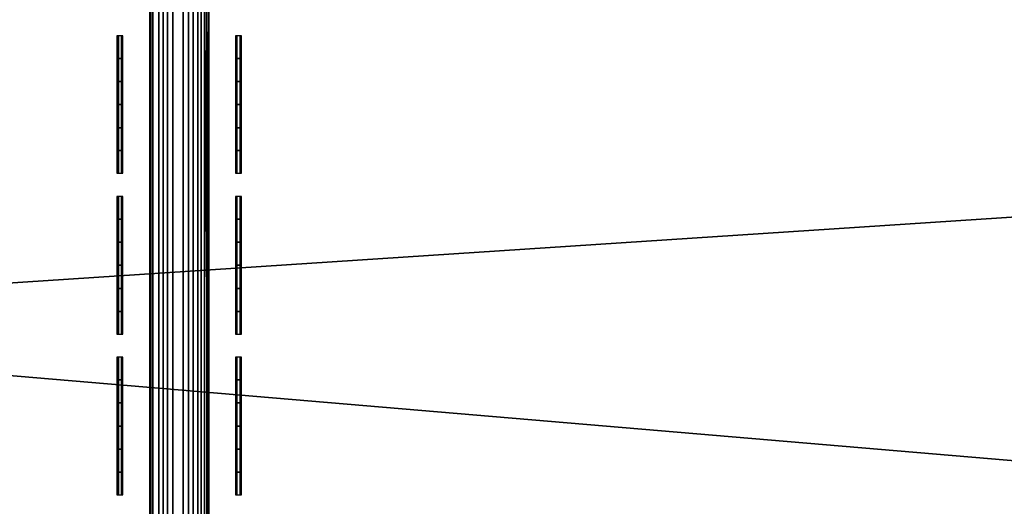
# Model space of a CAD drawing. Header units: inches. Extents: x 0 to 53, y -28.1 to 0.
# Tile 172 of 256: x 26.4 to 28, y -2.4 to -1.6. Entities that reach past the tile are written whole.
import ezdxf

# ---------------------------------------------------------------- set-up
doc = ezdxf.new("R2010")
doc.units = ezdxf.units.IN
doc.header["$LTSCALE"] = 0.03937
doc.header["$MEASUREMENT"] = 0
for name, color, linetype in [('A-FURN-3-ST-BK', 151, 'Continuous'), ('A-FURN-3-ST-SEAM', 250, 'Continuous'), ('A-FURN-3-STITCH', 15, 'Continuous')]:
    doc.layers.add(name, color=color, linetype=linetype)

msp = doc.modelspace()

# ---------------------------------------------------------------- meshes
at = {"layer": 'A-FURN-3-ST-BK'}
mesh = msp.add_polyface(dxfattribs=at)
corners = [(3.75, -5.4128, 31.5464), (49.25, -5.4128, 31.5464), (3.75, -5.2796, 31.8907), (49.25, -5.2796, 31.8907), (3.75, -5.0854, 32.2047), (49.25, -5.0854, 32.2047), (3.75, -4.8367, 32.4776), (49.25, -4.8367, 32.4776), (3.75, -4.5421, 32.7002), (49.25, -4.5421, 32.7002), (3.75, -4.2116, 32.8648), (49.25, -4.2116, 32.8648), (3.75, -3.8565, 32.9659), (49.25, -3.8565, 32.9659), (3.75, -3.4889, 33), (49.25, -0.5, 33), (3.75, -0.5, 33), (3.75, -0.3087, 32.9619), (49.25, -0.3087, 32.9619), (3.75, -0.1464, 32.8536), (49.25, -0.1464, 32.8536), (3.75, -0.0381, 32.6913), (49.25, -0.0381, 32.6913), (3.75, 0, 32.5), (49.25, 0, 5.25), (3.75, 0, 5.25), (3.75, -0.0335, 5.125), (49.25, -0.0335, 5.125), (3.75, -0.125, 5.0335), (49.25, -0.125, 5.0335), (3.75, -0.25, 5), (49.25, -4.1002, 5), (3.75, -4.1002, 5), (3.625, -0.0335, 32.5), (3.625, -0.3215, 32.931), (3.625, -0.1701, 32.8299), (3.625, -0.069, 32.6785), (3.625, -3.4889, 32.9665), (3.625, -5.2496, 31.8758), (3.625, -5.0586, 32.1845), (3.625, -4.8141, 32.4529), (3.625, -4.5245, 32.6717), (3.625, -4.1995, 32.8336), (3.625, -3.8504, 32.933), (3.625, -9.047, 18.6274), (3.75, -9.0792, 18.6366), (3.75, -9.0961, 18.4537), (3.625, -9.0627, 18.4568), (3.75, -9.0457, 18.277), (3.625, -9.0158, 18.2919), (3.75, -8.935, 18.1304), (3.625, -8.9124, 18.1552), (3.75, -8.7788, 18.0337), (3.625, -8.7667, 18.065), (3.75, -8.5982, 18), (3.6628, -0.0325, 5.1628), (3.744, -0.0451, 5.1069), (3.6878, -0.1355, 5.0367), (3.6878, -4.2147, 5.0367), (3.75, -4.2251, 5.0335), (3.7439, -4.3051, 5.1068), (3.75, -4.3166, 5.1249), (3.6629, -4.3176, 5.1627), (3.75, -4.3502, 5.2498), (3.75, -4.3592, 16.9008), (49.25, -4.3592, 16.9008), (3.75, -4.3968, 17.1854), (49.25, -4.3968, 17.1854), (3.75, -4.5068, 17.4505), (49.25, -4.5068, 17.4505), (3.75, -4.6816, 17.6781), (49.25, -4.6816, 17.6781), (3.75, -4.9094, 17.8528), (49.25, -4.9094, 17.8528), (3.75, -5.1746, 17.9626), (49.25, -5.1746, 17.9626), (3.75, -5.4592, 18), (49.25, -4.2251, 5.0335), (49.25, -4.3166, 5.1249), (49.25, -8.5982, 18), (49.25, -8.7788, 18.0337), (49.25, -8.935, 18.1304), (49.25, -9.0457, 18.277), (49.25, -9.0961, 18.4537)]
mesh.append_faces([[corners[k] for k in face] for face in [(0, 1, 2), (2, 3, 4), (4, 5, 6), (6, 7, 8), (8, 9, 10), (10, 11, 12), (12, 13, 14), (14, 15, 16), (16, 15, 17), (17, 18, 19), (19, 20, 21), (21, 22, 23), (23, 24, 25), (25, 24, 26), (26, 27, 28), (28, 29, 30), (30, 31, 32), (25, 33, 23), (34, 16, 17), (35, 17, 19), (36, 19, 21), (33, 21, 23), (16, 37, 14), (37, 12, 14), (38, 0, 2), (39, 2, 4), (40, 4, 6), (41, 6, 8), (42, 8, 10), (43, 10, 12), (0, 44, 45), (45, 44, 46), (46, 47, 48), (48, 49, 50), (50, 51, 52), (52, 53, 54), (55, 25, 26), (55, 26, 56), (56, 26, 28), (56, 28, 57), (57, 28, 30), (58, 32, 59), (58, 59, 60), (60, 59, 61), (60, 61, 62), (62, 61, 63), (64, 65, 66), (66, 67, 68), (68, 69, 70), (70, 71, 72), (72, 73, 74), (74, 75, 76), (63, 65, 64), (32, 31, 59), (59, 77, 61), (61, 78, 63), (45, 1, 0), (54, 79, 52), (52, 80, 50), (50, 81, 48), (48, 82, 46), (46, 83, 45), (76, 79, 54)]])
mesh = msp.add_polyface(dxfattribs=at)
corners = [(49.25, 0, 32.5), (49.375, -0.0335, 5.25), (49.25, 0, 5.25), (49.25, -0.5, 33), (49.375, -0.5, 32.9665), (49.25, -0.3087, 32.9619), (49.375, -0.3215, 32.931), (49.25, -0.1464, 32.8536), (49.375, -0.1701, 32.8299), (49.25, -0.0381, 32.6913), (49.375, -0.069, 32.6785), (49.25, -3.4889, 33), (49.25, -5.4128, 31.5464), (49.375, -5.3806, 31.5372), (49.25, -5.2796, 31.8907), (49.375, -5.2496, 31.8758), (49.25, -5.0854, 32.2047), (49.375, -5.0586, 32.1845), (49.25, -4.8367, 32.4776), (49.375, -4.8141, 32.4529), (49.25, -4.5421, 32.7002), (49.375, -4.5245, 32.6717), (49.25, -4.2116, 32.8648), (49.375, -4.1995, 32.8336), (49.25, -3.8565, 32.9659), (49.375, -3.8504, 32.933), (49.25, -9.0792, 18.6366), (49.25, -4.3502, 5.2498), (49.375, -4.3257, 16.9009), (49.25, -4.3592, 16.9008), (49.375, -4.3542, 17.153), (49.25, -4.3968, 17.1854), (49.375, -4.4382, 17.3924), (49.25, -4.5068, 17.4505), (49.375, -4.5733, 17.6071), (49.25, -4.6816, 17.6781), (49.3122, -0.1355, 5.0367), (49.25, -0.25, 5), (49.25, -0.125, 5.0335), (49.256, -0.0451, 5.1069), (49.25, -0.0335, 5.125), (49.3372, -0.0325, 5.1628), (49.3371, -4.3176, 5.1627), (49.25, -4.3166, 5.1249), (49.2561, -4.3051, 5.1068), (49.25, -4.2251, 5.0335), (49.3122, -4.2147, 5.0367), (49.25, -4.1002, 5), (3.75, -5.2796, 31.8907), (3.75, -5.0854, 32.2047), (3.75, -4.8367, 32.4776), (3.75, -4.5421, 32.7002), (3.75, -4.2116, 32.8648), (3.75, -3.8565, 32.9659), (3.75, -3.4889, 33), (3.75, -0.3087, 32.9619), (3.75, -0.1464, 32.8536), (3.75, -0.0381, 32.6913), (3.75, 0, 32.5), (3.75, -0.0335, 5.125), (3.75, -0.125, 5.0335), (3.75, -0.25, 5), (3.75, -4.3968, 17.1854), (3.75, -4.5068, 17.4505), (3.75, -4.6816, 17.6781), (3.75, -4.9094, 17.8528), (49.25, -4.9094, 17.8528), (3.75, -5.1746, 17.9626), (49.25, -5.1746, 17.9626), (3.75, -5.4592, 18), (49.25, -5.4592, 18), (3.75, -4.3502, 5.2498), (3.75, -4.2251, 5.0335), (3.75, -4.3166, 5.1249), (3.75, -9.0792, 18.6366), (3.75, -8.7788, 18.0337), (49.25, -8.5982, 18), (49.25, -8.7788, 18.0337), (3.75, -8.935, 18.1304), (49.25, -8.935, 18.1304), (3.75, -9.0457, 18.277), (49.25, -9.0457, 18.277), (3.75, -9.0961, 18.4537), (49.25, -9.0961, 18.4537)]
mesh.append_faces([[corners[k] for k in face] for face in [(0, 1, 2), (3, 4, 5), (5, 6, 7), (7, 8, 9), (9, 10, 0), (3, 11, 4), (12, 13, 14), (14, 15, 16), (16, 17, 18), (18, 19, 20), (20, 21, 22), (22, 23, 24), (24, 25, 11), (12, 26, 13), (27, 28, 29), (29, 30, 31), (31, 32, 33), (33, 34, 35), (36, 37, 38), (36, 38, 39), (39, 38, 40), (39, 40, 41), (41, 40, 2), (42, 27, 43), (42, 43, 44), (44, 43, 45), (44, 45, 46), (46, 45, 47), (48, 12, 14), (49, 14, 16), (50, 16, 18), (51, 18, 20), (52, 20, 22), (53, 22, 24), (54, 24, 11), (11, 3, 54), (55, 3, 5), (56, 5, 7), (57, 7, 9), (58, 9, 0), (0, 2, 58), (59, 2, 40), (60, 40, 38), (61, 38, 37), (37, 47, 61), (62, 29, 31), (63, 31, 33), (64, 33, 35), (65, 35, 66), (67, 66, 68), (69, 68, 70), (27, 29, 71), (72, 47, 45), (73, 45, 43), (71, 43, 27), (26, 12, 74), (75, 76, 77), (78, 77, 79), (80, 79, 81), (82, 81, 83), (74, 83, 26), (70, 76, 69)]])
at = {"layer": 'A-FURN-3-ST-SEAM'}
mesh = msp.add_polyface(dxfattribs=at)
corners = [(26.6405, -0.5, 33.0472), (26.6054, -0.5, 33.0459), (26.6054, -1.4963, 33.0459), (26.6405, -1.4963, 33.0472), (26.6054, -2.4926, 33.0459), (26.6405, -2.4926, 33.0472), (26.5753, -2.4926, 33.0045), (26.5801, -2.4926, 33.0217), (26.5801, -1.4963, 33.0217), (26.5753, -1.4963, 33.0045), (26.5801, -0.5, 33.0217), (26.5753, -0.5, 33.0045), (26.5769, -0.5, 32.9868), (26.5769, -1.4963, 32.9868), (26.5769, -2.4926, 32.9868), (26.6317, -2.4926, 32.9505), (26.614, -2.4926, 32.9515), (26.614, -1.4963, 32.9515), (26.6317, -1.4963, 32.9505), (26.614, -0.5, 32.9515), (26.6317, -0.5, 32.9505), (26.6622, -0.5, 32.9675), (26.6715, -0.5, 32.9826), (26.6715, -1.4963, 32.9826), (26.6622, -1.4963, 32.9675), (26.6715, -2.4926, 32.9826), (26.6622, -2.4926, 32.9675), (26.675, -2.4926, 33), (26.675, -1.4963, 33), (26.675, -0.5, 33), (26.6484, -2.4926, 32.9563), (26.6484, -1.4963, 32.9563), (26.6484, -0.5, 32.9563), (26.6679, -2.4926, 33.0255), (26.675, -3.4889, 33), (26.6679, -1.4963, 33.0255), (26.6679, -0.5, 33.0255), (26.5978, -0.5, 32.9588), (26.5978, -1.4963, 32.9588), (26.5978, -2.4926, 32.9588), (26.5905, -0.5, 33.0362), (26.5905, -1.4963, 33.0362), (26.5905, -2.4926, 33.0362), (26.6562, -0.5, 33.039), (26.6562, -1.4963, 33.039), (26.6562, -2.4926, 33.039)]
mesh.append_faces([[corners[k] for k in face] for face in [(0, 1, 2, 3), (3, 2, 4, 5), (6, 7, 8, 9), (9, 8, 10, 11), (11, 12, 13, 9), (9, 13, 14, 6), (15, 16, 17, 18), (18, 17, 19, 20), (21, 22, 23, 24), (24, 23, 25, 26), (27, 25, 28), (28, 25, 23), (28, 23, 29), (26, 30, 31, 24), (24, 31, 32, 21), (33, 34, 27), (33, 27, 35), (35, 27, 28), (35, 28, 36), (20, 32, 31, 18), (18, 31, 30, 15), (37, 19, 17, 38), (38, 17, 16, 39), (12, 37, 38, 13), (13, 38, 39, 14), (40, 10, 8, 41), (41, 8, 7, 42), (1, 40, 41, 2), (2, 41, 42, 4), (43, 0, 3, 44), (44, 3, 5, 45), (36, 43, 44, 35), (35, 44, 45, 33)]])
at = {"layer": 'A-FURN-3-STITCH'}
mesh = msp.add_polymesh((7, 4), dxfattribs=at)
for k, corner in enumerate([(26.5194, -1.8193, 32.9993), (26.5221, -1.8193, 32.9992), (26.5273, -1.8193, 32.9992), (26.5299, -1.8193, 32.9993), (26.5194, -1.781, 33.0072), (26.5221, -1.7811, 33.0117), (26.5273, -1.7811, 33.0117), (26.5299, -1.781, 33.0072), (26.5194, -1.7423, 33.0121), (26.5221, -1.7423, 33.0166), (26.5273, -1.7423, 33.0166), (26.5299, -1.7423, 33.0121), (26.5194, -1.7032, 33.0139), (26.5221, -1.7032, 33.0184), (26.5273, -1.7032, 33.0184), (26.5299, -1.7032, 33.0139), (26.5194, -1.6641, 33.0127), (26.5221, -1.6641, 33.0172), (26.5273, -1.6641, 33.0172), (26.5299, -1.6641, 33.0127), (26.5194, -1.6252, 33.0084), (26.5221, -1.6253, 33.0129), (26.5273, -1.6253, 33.0129), (26.5299, -1.6252, 33.0084), (26.5194, -1.5868, 33.0011), (26.5221, -1.5868, 33.0011), (26.5273, -1.5868, 33.0011), (26.5299, -1.5868, 33.0011)]):
    mesh.set_mesh_vertex(divmod(k, 4), corner)
mesh = msp.add_polymesh((7, 4), dxfattribs=at)
for k, corner in enumerate([(26.7201, -1.8193, 32.9993), (26.7227, -1.8193, 32.9992), (26.7279, -1.8193, 32.9992), (26.7306, -1.8193, 32.9993), (26.7201, -1.781, 33.0072), (26.7227, -1.7811, 33.0117), (26.7279, -1.7811, 33.0117), (26.7306, -1.781, 33.0072), (26.7201, -1.7423, 33.0121), (26.7227, -1.7423, 33.0166), (26.7279, -1.7423, 33.0166), (26.7306, -1.7423, 33.0121), (26.7201, -1.7032, 33.0139), (26.7227, -1.7032, 33.0184), (26.7279, -1.7032, 33.0184), (26.7306, -1.7032, 33.0139), (26.7201, -1.6641, 33.0127), (26.7227, -1.6641, 33.0172), (26.7279, -1.6641, 33.0172), (26.7306, -1.6641, 33.0127), (26.7201, -1.6252, 33.0084), (26.7227, -1.6253, 33.0129), (26.7279, -1.6253, 33.0129), (26.7306, -1.6252, 33.0084), (26.7201, -1.5868, 33.0011), (26.7227, -1.5868, 33.0011), (26.7279, -1.5868, 33.0011), (26.7306, -1.5868, 33.0011)]):
    mesh.set_mesh_vertex(divmod(k, 4), corner)
mesh = msp.add_polymesh((7, 4), dxfattribs=at)
for k, corner in enumerate([(26.5194, -2.0911, 32.9993), (26.5221, -2.0911, 32.9992), (26.5273, -2.0911, 32.9992), (26.5299, -2.0911, 32.9993), (26.5194, -2.0528, 33.0072), (26.5221, -2.0528, 33.0117), (26.5273, -2.0528, 33.0117), (26.5299, -2.0528, 33.0072), (26.5194, -2.014, 33.0121), (26.5221, -2.014, 33.0166), (26.5273, -2.014, 33.0166), (26.5299, -2.014, 33.0121), (26.5194, -1.9749, 33.0139), (26.5221, -1.9749, 33.0184), (26.5273, -1.9749, 33.0184), (26.5299, -1.9749, 33.0139), (26.5194, -1.9358, 33.0127), (26.5221, -1.9359, 33.0172), (26.5273, -1.9359, 33.0172), (26.5299, -1.9358, 33.0127), (26.5194, -1.897, 33.0084), (26.5221, -1.897, 33.0129), (26.5273, -1.897, 33.0129), (26.5299, -1.897, 33.0084), (26.5194, -1.8586, 33.0011), (26.5221, -1.8586, 33.0011), (26.5273, -1.8586, 33.0011), (26.5299, -1.8586, 33.0011)]):
    mesh.set_mesh_vertex(divmod(k, 4), corner)
mesh = msp.add_polymesh((7, 4), dxfattribs=at)
for k, corner in enumerate([(26.7201, -2.0911, 32.9993), (26.7227, -2.0911, 32.9992), (26.7279, -2.0911, 32.9992), (26.7306, -2.0911, 32.9993), (26.7201, -2.0528, 33.0072), (26.7227, -2.0528, 33.0117), (26.7279, -2.0528, 33.0117), (26.7306, -2.0528, 33.0072), (26.7201, -2.014, 33.0121), (26.7227, -2.014, 33.0166), (26.7279, -2.014, 33.0166), (26.7306, -2.014, 33.0121), (26.7201, -1.9749, 33.0139), (26.7227, -1.9749, 33.0184), (26.7279, -1.9749, 33.0184), (26.7306, -1.9749, 33.0139), (26.7201, -1.9358, 33.0127), (26.7227, -1.9359, 33.0172), (26.7279, -1.9359, 33.0172), (26.7306, -1.9358, 33.0127), (26.7201, -1.897, 33.0084), (26.7227, -1.897, 33.0129), (26.7279, -1.897, 33.0129), (26.7306, -1.897, 33.0084), (26.7201, -1.8586, 33.0011), (26.7227, -1.8586, 33.0011), (26.7279, -1.8586, 33.0011), (26.7306, -1.8586, 33.0011)]):
    mesh.set_mesh_vertex(divmod(k, 4), corner)
mesh = msp.add_polymesh((7, 4), dxfattribs=at)
for k, corner in enumerate([(26.5194, -2.3628, 32.9993), (26.5221, -2.3628, 32.9992), (26.5273, -2.3628, 32.9992), (26.5299, -2.3628, 32.9993), (26.5194, -2.3245, 33.0072), (26.5221, -2.3245, 33.0117), (26.5273, -2.3245, 33.0117), (26.5299, -2.3245, 33.0072), (26.5194, -2.2857, 33.0121), (26.5221, -2.2857, 33.0166), (26.5273, -2.2857, 33.0166), (26.5299, -2.2857, 33.0121), (26.5194, -2.2466, 33.0139), (26.5221, -2.2467, 33.0184), (26.5273, -2.2467, 33.0184), (26.5299, -2.2466, 33.0139), (26.5194, -2.2076, 33.0127), (26.5221, -2.2076, 33.0172), (26.5273, -2.2076, 33.0172), (26.5299, -2.2076, 33.0127), (26.5194, -2.1687, 33.0084), (26.5221, -2.1687, 33.0129), (26.5273, -2.1687, 33.0129), (26.5299, -2.1687, 33.0084), (26.5194, -2.1303, 33.0011), (26.5221, -2.1303, 33.0011), (26.5273, -2.1303, 33.0011), (26.5299, -2.1303, 33.0011)]):
    mesh.set_mesh_vertex(divmod(k, 4), corner)
mesh = msp.add_polymesh((7, 4), dxfattribs=at)
for k, corner in enumerate([(26.7201, -2.3628, 32.9993), (26.7227, -2.3628, 32.9992), (26.7279, -2.3628, 32.9992), (26.7306, -2.3628, 32.9993), (26.7201, -2.3245, 33.0072), (26.7227, -2.3245, 33.0117), (26.7279, -2.3245, 33.0117), (26.7306, -2.3245, 33.0072), (26.7201, -2.2857, 33.0121), (26.7227, -2.2857, 33.0166), (26.7279, -2.2857, 33.0166), (26.7306, -2.2857, 33.0121), (26.7201, -2.2466, 33.0139), (26.7227, -2.2467, 33.0184), (26.7279, -2.2467, 33.0184), (26.7306, -2.2466, 33.0139), (26.7201, -2.2076, 33.0127), (26.7227, -2.2076, 33.0172), (26.7279, -2.2076, 33.0172), (26.7306, -2.2076, 33.0127), (26.7201, -2.1687, 33.0084), (26.7227, -2.1687, 33.0129), (26.7279, -2.1687, 33.0129), (26.7306, -2.1687, 33.0084), (26.7201, -2.1303, 33.0011), (26.7227, -2.1303, 33.0011), (26.7279, -2.1303, 33.0011), (26.7306, -2.1303, 33.0011)]):
    mesh.set_mesh_vertex(divmod(k, 4), corner)

doc.saveas('drawing.dxf')
